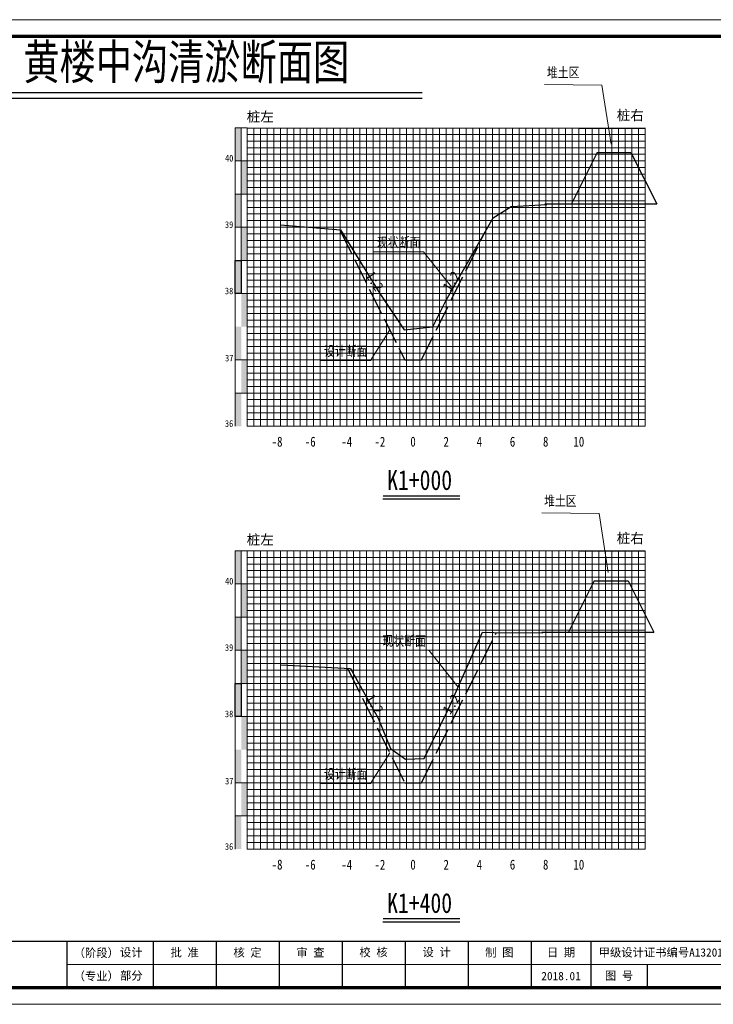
# Model space of a CAD drawing. Header units: millimetres. Extents: x -1851 to 142262423, y -629789 to 22327943.
# Tile 62 of 69: x 45455 to 45664, y 4796 to 5093. Entities that reach past the tile are written whole.
import ezdxf
from ezdxf.enums import TextEntityAlignment as Align

# ---------------------------------------------------------------- set-up
doc = ezdxf.new("R2010")
doc.units = ezdxf.units.MM
doc.linetypes.add('4415', pattern=[5, 4, -1])
for name, color, linetype, lineweight in [('2', 61, 'Continuous', 30), ('3', 8, 'Continuous', 5), ('dmx', 7, 'Continuous', 15)]:
    doc.layers.add(name, color=color, linetype=linetype, lineweight=lineweight)
doc.layers.add('DIMTEX', color=7, linetype='Continuous')
doc.layers.add('断面', color=7, linetype='Continuous')
doc.styles.add('LYJFS', font='times.ttf', dxfattribs={"width": 0.7})
doc.styles.add('STYLE2', font='txt', dxfattribs={"width": 0.8})
doc.styles.add('仿宋', font='FangSong_GB2312.ttf')
doc.styles.add('仿宋体', font='FangSong_GB2312.ttf', dxfattribs={"width": 0.8})
doc.styles.add('宋体', font='txt', dxfattribs={"height": 3.5})
doc.styles.add('等线体', font='simhei.ttf')

# ---------------------------------------------------------------- blocks, each defined once
blk = doc.blocks.new('tk')
h = blk.add_hatch(color=152)
h.dxf.hatch_style = 1
h.paths.add_polyline_path([(6876.36, 854.23, 1), (6866.69, 854.23, 1)])
h.paths.add_polyline_path([(6876.2, 854.23, 1), (6866.85, 854.23, 1)], flags=16)
h = blk.add_hatch(color=152)
h.dxf.hatch_style = 1
edge = h.paths.add_edge_path()
edge.add_arc((6873.41, 851.8), 1.46, 43.3177, 70.37)
edge.add_arc((6872.03, 847.94), 5.57, 70.37, 84.5285)
edge.add_arc((6871.44, 841.81), 11.72, 84.5285, 95.1775)
edge.add_arc((6871.58, 852.1), 1.83, 111.7966, 130.9174, ccw=False)
edge.add_arc((6873.48, 847.36), 6.94, 98.8427, 111.7966, ccw=False)
edge.add_arc((6874.54, 840.51), 13.87, 95.2104, 98.8427, ccw=False)
edge.add_ellipse((6871.53, 854.52), major_axis=(-1.77, 0), ratio=0.877698, start_angle=172.6539, end_angle=176.913)
edge.add_arc((6873.12, 844.19), 10.25, 88.9999, 98.5227)
edge.add_arc((6872.72, 846.82), 7.59, 98.5227, 116.8491)
edge.add_arc((6869.85, 852.49), 1.23, 116.8491, 139.2901)
edge.add_arc((6869.07, 853.17), 0.195, 139.2901, 263.0506)
edge.add_arc((6869.25, 854.67), 1.71, 263.0506, 272.1363)
edge.add_arc((6870.42, 823.37), 29.62, 88.4627, 92.1363, ccw=False)
edge.add_arc((6871.07, 847.88), 5.1, 68.0711, 88.4627, ccw=False)
edge.add_arc((6875.18, 831.31), 21.41, 95.9129, 98.7952)
edge.add_arc((6873.82, 840.15), 12.47, 98.7952, 117.8497)
edge.add_arc((6932.32, 613.74), 245.99, 104.7704, 105.1579, ccw=False)
edge.add_line((6869.6, 851.6), (6868.8, 851.28))
edge.add_arc((6890.16, 754.11), 99.49, 100.9063, 102.3983, ccw=False)
edge.add_line((6871.33, 851.8), (6870.72, 851.61))
edge.add_arc((6868.41, 880.2), 28.69, 274.6178, 279.6944)
edge.add_arc((6872.47, 856.43), 4.57, 279.6944, 287.6119)
edge.add_arc((6873.36, 853.65), 1.65, 287.6119, 311.5141)
edge.add_arc((6874.27, 852.62), 0.275, 311.5141, 403.3177)
edge = h.paths.add_edge_path()
edge.add_arc((6875.95, 855.37), 2.07, 138.9742, 204.1181, ccw=False)
edge.add_line((6874.39, 856.72), (6872.69, 856.72))
edge.add_line((6872.69, 856.72), (6872.69, 857.31))
edge.add_line((6872.69, 857.31), (6870.36, 857.31))
edge.add_line((6870.36, 857.31), (6870.36, 856.72))
edge.add_line((6870.36, 856.72), (6868.66, 856.72))
edge.add_arc((6867.1, 855.37), 2.07, -24.1181, 41.0258, ccw=False)
edge.add_arc((6865.57, 856.05), 3.75, 314.3441, 335.8819, ccw=False)
edge.add_arc((6867.52, 856.41), 3.11, 282.3877, 290.1466)
edge.add_arc((6864.46, 864.76), 12, 290.1466, 296.6495)
edge.add_ellipse((6871.53, 854.52), major_axis=(-1.77, 0), ratio=0.877698, start_angle=176.913, end_angle=378.3747, ccw=False)
edge.add_ellipse((6871.53, 854.52), major_axis=(-1.77, 0), ratio=0.877698, start_angle=172.6539, end_angle=176.913, ccw=False)
edge.add_ellipse((6871.53, 854.52), major_axis=(-1.77, 0), ratio=0.877698, start_angle=161.6253, end_angle=172.6539, ccw=False)
edge.add_arc((6878.59, 864.76), 12, 243.3505, 249.8534)
edge.add_arc((6875.53, 856.41), 3.11, 249.8534, 257.6123)
edge.add_arc((6877.48, 856.05), 3.75, 204.1181, 225.6559, ccw=False)
at = {"lineweight": 0}
for p, q in [((6838.6, 842.23), (6838.6, 1139.23)), ((6838.6, 1139.23), (7258.6, 1139.23)), ((7258.6, 1139.23), (7258.6, 842.23)), ((7253.6, 854.23), (7046.6, 854.23)), ((7258.6, 842.23), (6838.6, 842.23))]:
    blk.add_line(p, q, dxfattribs=at)
for p, q in [((6863.6, 1134.23), (6845.6, 1134.23)), ((6845.6, 1134.23), (6845.6, 1032.23)), ((6851.6, 1134.23), (6851.6, 1032.23)), ((6857.6, 1134.23), (6857.6, 1032.23)), ((6863.6, 1117.23), (6845.6, 1117.23)), ((6863.6, 1100.23), (6845.6, 1100.23)), ((6863.6, 1083.23), (6845.6, 1083.23)), ((6863.6, 1066.23), (6845.6, 1066.23)), ((6863.6, 1049.23), (6845.6, 1049.23)), ((6863.6, 1032.23), (6845.6, 1032.23)), ((6956.6, 861.23), (6956.6, 847.23)), ((6991.6, 861.23), (6991.6, 847.23)), ((7046.6, 861.23), (7046.6, 847.23)), ((7072.6, 861.23), (7072.6, 847.23)), ((7091.6, 861.23), (7091.6, 847.23)), ((7110.6, 861.23), (7110.6, 847.23)), ((7129.6, 861.23), (7129.6, 847.23)), ((7148.6, 861.23), (7148.6, 847.23)), ((7167.6, 861.23), (7167.6, 847.23)), ((7186.6, 861.23), (7186.6, 847.23)), ((7204.6, 861.23), (7204.6, 847.23)), ((7221.6, 854.23), (7221.6, 847.23))]:
    blk.add_line(p, q)
at = {"lineweight": 0, "const_width": 1}
blk.add_lwpolyline([(6863.6, 1134.23), (7253.6, 1134.23), (7253.6, 847.23), (6863.6, 847.23)], close=True, dxfattribs=at)
at = {"lineweight": 0, "const_width": 0.4}
blk.add_lwpolyline([(7253.6, 861.23), (6863.6, 861.23)], dxfattribs=at)
at = {"color": 152}
for points in [[(6869.84, 854.03, -0.028382), (6868.59, 853.49, -0.033867), (6868.19, 853.37, 0.094254), (6868.99, 854.52, 0.292155), (6868.66, 856.72), (6870.36, 856.72), (6870.36, 857.31), (6872.69, 857.31), (6872.69, 856.72), (6874.39, 856.72, 0.292155), (6874.06, 854.52, 0.094254), (6874.86, 853.37, -0.033867), (6874.46, 853.49, -0.028382), (6873.21, 854.03)], [(6873.3, 854.44, 0.041575), (6871.6, 854.33, 0.080135), (6869.29, 853.59, 0.098231), (6868.92, 853.3, 0.59944), (6869.04, 852.97, 0.039664), (6869.31, 852.96, -0.01603), (6871.21, 852.97, -0.08921), (6872.98, 852.61, 0.012577), (6871.91, 852.47, 0.083333), (6867.99, 851.17, -0.001691), (6869.6, 851.6), (6868.8, 851.28, -0.00651), (6871.33, 851.8), (6870.72, 851.61, 0.022155), (6873.24, 851.93, 0.03456), (6873.86, 852.08, 0.104673), (6874.45, 852.41, 0.423464), (6874.47, 852.81, 0.118589), (6873.9, 853.18, 0.061857), (6872.56, 853.48, 0.046498), (6870.38, 853.49, -0.083624), (6870.9, 853.8, -0.056582), (6872.41, 854.22, -0.015851), (6873.28, 854.32)]]:
    blk.add_lwpolyline(points, format="xyb", dxfattribs=at)
for radius in [4.84, 4.68]:
    blk.add_circle((6871.53, 854.23), radius, dxfattribs=at)
blk.add_arc((6873.48, 847.36), 6.94, 98.8427, 111.7966, dxfattribs=at)
for start_param, end_param in [(2.820893, 6.603885), (3.013378, 3.087714)]:
    blk.add_ellipse((6871.53, 854.52), major_axis=(-1.77, 0), ratio=0.877698, start_param=start_param, end_param=end_param, dxfattribs=at)
at = {"style": '宋体'}
for s, height, width, p in [('江苏省水利勘测设计研究院有限公司', 3.75, 0.9, (6915.73, 855.98)), ('丰县四联河灌区节水配套改造项目', 1.8, 0.75, (6974.43, 855.1)), ('Jiangsu Surveying and Design Institute of Water Resources Co., Ltd.', 2, 0.8, (6915.55, 851.24))]:
    blk.add_text(s, height=height, dxfattribs=dict(at, width=width)).set_placement(p, align=Align.MIDDLE)
at = {"style": 'LYJFS'}
for s, p in [('（阶段）', (7055.43, 857.73)), ('（专业）', (7055.43, 850.73))]:
    blk.add_text(s, height=2.5, dxfattribs=at).set_placement(p, align=Align.MIDDLE_CENTER)
at = {"style": '仿宋'}
blk.add_text('2018.01', height=2.5, dxfattribs=at).set_placement((7195.6, 850.73), align=Align.MIDDLE)
at = {"rotation": 90}
for s, insert, char_height, attachment_point, style in [('日 期', (6848.6, 1074.73), 2.5, 5, '宋体'), ('会签者', (6848.6, 1057.73), 2.5, 5, '宋体'), ('会签专业', (6848.6, 1040.73), 2.5, 5, '宋体'), ('江苏省水利勘测设计研究院有限公司\\P地址：扬州市吉安路209号吉安大厦1号楼  邮编：225127\\P电话：0514-87860116  传真：0514-87889101\\P声明：未经授权，不得翻印、传播或它用。', (6861.89, 847.15), 2, 7, '仿宋')]:
    blk.add_mtext(s, dxfattribs=dict(at, insert=insert, char_height=char_height, attachment_point=attachment_point, style=style))
at = {"char_height": 2.5, "attachment_point": 5, "style": '宋体'}
for s, insert in [('设计', (7066, 857.73)), ('批 准', (7082.1, 857.73)), ('核 定', (7101.04, 857.7)), ('审 查', (7120.03, 857.7)), ('校 核', (7139.06, 857.77)), ('设 计', (7158.07, 857.82)), ('制 图', (7177.01, 857.71)), ('日 期', (7195.6, 857.73)), ('甲级设计证书编号A132012666', (7229.1, 857.73)), ('部分', (7066, 850.73)), ('图 号', (7213.1, 850.73))]:
    blk.add_mtext(s, dxfattribs=dict(at, insert=insert))

msp = doc.modelspace()

# ---------------------------------------------------------------- hatches: boundary and pattern name
at = {"linetype": 'Continuous'}
for points in [[(45519.72, 5060.08), (45521.52, 5060.08), (45521.52, 5050.08), (45519.72, 5050.08)], [(45521.52, 5050.08), (45523.32, 5050.08), (45523.32, 5040.08), (45521.52, 5040.08)], [(45519.72, 5040.08), (45521.52, 5040.08), (45521.52, 5030.08), (45519.72, 5030.08)], [(45521.52, 5030.08), (45523.32, 5030.08), (45523.32, 5020.08), (45521.52, 5020.08)], [(45519.72, 5020.08), (45521.52, 5020.08), (45521.52, 5010.08), (45519.72, 5010.08)], [(45521.52, 5010.08), (45523.32, 5010.08), (45523.32, 5000.08), (45521.52, 5000.08)], [(45519.72, 5000.08), (45521.52, 5000.08), (45521.52, 4990.08), (45519.72, 4990.08)], [(45521.52, 4990.1), (45523.32, 4990.1), (45523.32, 4980.1), (45521.52, 4980.1)], [(45519.72, 4980.07), (45521.52, 4980.07), (45521.52, 4970.07), (45519.72, 4970.07)], [(45519.72, 4932.5), (45521.52, 4932.5), (45521.52, 4922.5), (45519.72, 4922.5)], [(45521.52, 4922.5), (45523.32, 4922.5), (45523.32, 4912.5), (45521.52, 4912.5)], [(45519.72, 4912.5), (45521.52, 4912.5), (45521.52, 4902.5), (45519.72, 4902.5)], [(45521.52, 4902.5), (45523.32, 4902.5), (45523.32, 4892.5), (45521.52, 4892.5)], [(45519.72, 4892.5), (45521.52, 4892.5), (45521.52, 4882.5), (45519.72, 4882.5)], [(45521.52, 4882.5), (45523.32, 4882.5), (45523.32, 4872.5), (45521.52, 4872.5)], [(45519.72, 4872.5), (45521.52, 4872.5), (45521.52, 4862.5), (45519.72, 4862.5)], [(45521.52, 4862.52), (45523.32, 4862.52), (45523.32, 4852.52), (45521.52, 4852.52)], [(45519.72, 4852.49), (45521.52, 4852.49), (45521.52, 4842.49), (45519.72, 4842.49)]]:
    msp.add_hatch(color=7, dxfattribs=at).paths.add_polyline_path(points)

# ---------------------------------------------------------------- linework, layer by layer
at = {"linetype": 'Continuous', "lineweight": 20, "flags": 128}
for points in [[(45633.06, 5055.12), (45630.27, 5072.93), (45613, 5073.11)], [(45585.32, 5011.6), (45576.47, 5022.67), (45561.32, 5022.65)], [(45566.3, 4999.11), (45560.46, 4989.88), (45545.31, 4989.85)], [(45632.19, 4925.91), (45629.41, 4943.72), (45612.14, 4943.9)], [(45586.94, 4891.39), (45578.09, 4902.47), (45562.94, 4902.44)], [(45566.3, 4871.53), (45560.46, 4862.3), (45545.31, 4862.27)]]:
    msp.add_lwpolyline(points, dxfattribs=at)
at = {"color": 1, "linetype": '4415', "lineweight": 30, "ltscale": 2}
for points in [[(45551.19, 5029.34), (45570.82, 4990.08), (45575.82, 4990.08), (45595.81, 5030.06)], [(45553.57, 4897), (45570.82, 4862.5), (45575.82, 4862.5), (45598.47, 4907.81)]]:
    msp.add_lwpolyline(points, dxfattribs=at)
at = {"linetype": 'Continuous', "flags": 128}
for points in [[(45519.72, 5020.08), (45521.52, 5020.08), (45521.52, 5010.08), (45519.72, 5010.08)], [(45519.72, 4892.5), (45521.52, 4892.5), (45521.52, 4882.5), (45519.72, 4882.5)]]:
    msp.add_lwpolyline(points, close=True, dxfattribs=at)
at = {"layer": '2', "color": 7, "lineweight": 15}
for p, q in [((45623.32, 5050.08), (45643.32, 5050.08)), ((45623.32, 5040.08), (45643.32, 5040.08)), ((45623.32, 5030.08), (45643.32, 5030.08)), ((45623.32, 5020.08), (45643.32, 5020.08)), ((45623.32, 5010.08), (45643.32, 5010.08)), ((45623.32, 5000.08), (45643.32, 5000.08)), ((45623.32, 4990.08), (45643.32, 4990.08)), ((45623.32, 4980.08), (45643.32, 4980.08)), ((45623.32, 4970.08), (45643.32, 4970.08)), ((45623.32, 4922.5), (45643.32, 4922.5)), ((45623.32, 4912.5), (45643.32, 4912.5)), ((45623.32, 4902.5), (45643.32, 4902.5)), ((45623.32, 4892.5), (45643.32, 4892.5)), ((45623.32, 4882.5), (45643.32, 4882.5)), ((45623.32, 4872.5), (45643.32, 4872.5)), ((45623.32, 4862.5), (45643.32, 4862.5)), ((45623.32, 4852.5), (45643.32, 4852.5)), ((45623.32, 4842.5), (45643.32, 4842.5))]:
    msp.add_line(p, q, dxfattribs=at)
for points in [[(45523.32, 5060.01), (45623.32, 5060.01)], [(45533.32, 5060.08), (45533.32, 4970.08)], [(45543.32, 5060.08), (45543.32, 4970.08)], [(45553.32, 5060.08), (45553.32, 4970.08)], [(45563.32, 5060.08), (45563.32, 4970.08)], [(45583.32, 5060.08), (45583.32, 4970.08)], [(45593.32, 5060.08), (45593.32, 4970.08)], [(45603.32, 5060.08), (45603.32, 4970.08)], [(45613.32, 5060.08), (45613.32, 4970.08)], [(45623.32, 5060.08), (45623.32, 4970.08)], [(45633.32, 5060.08), (45633.32, 4970.08)], [(45643.32, 5060.08), (45643.32, 4970.08)], [(45523.32, 5050.08), (45623.32, 5050.08)], [(45523.32, 5040.08), (45623.32, 5040.08)], [(45523.32, 5030.08), (45623.32, 5030.08)], [(45523.32, 5020.08), (45623.32, 5020.08)], [(45523.32, 5000.08), (45623.32, 5000.08)], [(45523.32, 4970.08), (45623.32, 4970.08)], [(45523.32, 4932.43), (45623.32, 4932.43)], [(45533.32, 4932.5), (45533.32, 4842.5)], [(45543.32, 4932.5), (45543.32, 4842.5)], [(45553.32, 4932.5), (45553.32, 4842.5)], [(45563.32, 4932.5), (45563.32, 4842.5)], [(45583.32, 4932.5), (45583.32, 4842.5)], [(45593.32, 4932.5), (45593.32, 4842.5)], [(45603.32, 4932.5), (45603.32, 4842.5)], [(45613.32, 4932.5), (45613.32, 4842.5)], [(45623.32, 4932.5), (45623.32, 4842.5)], [(45633.32, 4932.5), (45633.32, 4842.5)], [(45643.32, 4932.5), (45643.32, 4842.5)], [(45523.32, 4922.5), (45623.32, 4922.5)], [(45523.32, 4912.5), (45623.32, 4912.5)], [(45523.32, 4902.5), (45623.32, 4902.5)], [(45523.32, 4892.5), (45623.32, 4892.5)], [(45523.32, 4872.5), (45623.32, 4872.5)], [(45523.32, 4842.5), (45623.32, 4842.5)]]:
    msp.add_lwpolyline(points, dxfattribs=at)
at = {"layer": '2', "color": 3, "lineweight": 15}
for points in [[(45573.32, 5060.08), (45573.32, 4970.08)], [(45573.32, 4932.5), (45573.32, 4842.5)]]:
    msp.add_lwpolyline(points, dxfattribs=at)
at = {"layer": '2', "color": 7, "lineweight": 15, "flags": 128}
for points in [[(45523.32, 5010.08), (45623.32, 5010.08)], [(45523.32, 4882.5), (45623.32, 4882.5)]]:
    msp.add_lwpolyline(points, dxfattribs=at)
at = {"layer": '2', "color": 0, "lineweight": 15}
for points in [[(45523.32, 4990.08), (45623.32, 4990.08)], [(45523.32, 4980.08), (45623.32, 4980.08)], [(45523.32, 4862.5), (45623.32, 4862.5)], [(45523.32, 4852.5), (45623.32, 4852.5)]]:
    msp.add_lwpolyline(points, dxfattribs=at)
at = {"layer": '3', "lineweight": 5}
for p, q in [((45623.32, 5058.08), (45643.32, 5058.08)), ((45623.32, 5056.08), (45643.32, 5056.08)), ((45623.32, 5054.08), (45643.32, 5054.08)), ((45623.32, 5052.08), (45643.32, 5052.08)), ((45623.32, 5048.08), (45643.32, 5048.08)), ((45623.32, 5046.08), (45643.32, 5046.08)), ((45623.32, 5044.08), (45643.32, 5044.08)), ((45623.32, 5042.08), (45643.32, 5042.08)), ((45623.32, 5038.08), (45643.32, 5038.08)), ((45623.32, 5036.08), (45643.32, 5036.08)), ((45623.32, 5034.08), (45643.32, 5034.08)), ((45623.32, 5032.08), (45643.32, 5032.08)), ((45623.32, 5028.08), (45643.32, 5028.08)), ((45623.32, 5026.08), (45643.32, 5026.08)), ((45623.32, 5024.08), (45643.32, 5024.08)), ((45623.32, 5022.08), (45643.32, 5022.08)), ((45623.32, 5018.08), (45643.32, 5018.08)), ((45623.32, 5016.08), (45643.32, 5016.08)), ((45623.32, 5014.08), (45643.32, 5014.08)), ((45623.32, 5012.08), (45643.32, 5012.08)), ((45623.32, 5008.08), (45643.32, 5008.08)), ((45623.32, 5006.08), (45643.32, 5006.08)), ((45623.32, 5004.08), (45643.32, 5004.08)), ((45623.32, 5002.08), (45643.32, 5002.08)), ((45623.32, 4998.08), (45643.32, 4998.08)), ((45623.32, 4996.08), (45643.32, 4996.08)), ((45623.32, 4994.08), (45643.32, 4994.08)), ((45623.32, 4992.08), (45643.32, 4992.08)), ((45623.32, 4988.08), (45643.32, 4988.08)), ((45623.32, 4986.08), (45643.32, 4986.08)), ((45623.32, 4984.08), (45643.32, 4984.08)), ((45623.32, 4982.08), (45643.32, 4982.08)), ((45623.32, 4978.08), (45643.32, 4978.08)), ((45623.32, 4976.08), (45643.32, 4976.08)), ((45623.32, 4974.08), (45643.32, 4974.08)), ((45623.32, 4972.08), (45643.32, 4972.08)), ((45623.32, 4930.5), (45643.32, 4930.5)), ((45623.32, 4928.5), (45643.32, 4928.5)), ((45623.32, 4926.5), (45643.32, 4926.5)), ((45623.32, 4924.5), (45643.32, 4924.5)), ((45623.32, 4920.5), (45643.32, 4920.5)), ((45623.32, 4918.5), (45643.32, 4918.5)), ((45623.32, 4916.5), (45643.32, 4916.5)), ((45623.32, 4914.5), (45643.32, 4914.5)), ((45623.32, 4910.5), (45643.32, 4910.5)), ((45623.32, 4908.5), (45643.32, 4908.5)), ((45623.32, 4906.5), (45643.32, 4906.5)), ((45623.32, 4904.5), (45643.32, 4904.5)), ((45623.32, 4900.5), (45643.32, 4900.5)), ((45623.32, 4898.5), (45643.32, 4898.5)), ((45623.32, 4896.5), (45643.32, 4896.5)), ((45623.32, 4894.5), (45643.32, 4894.5)), ((45623.32, 4890.5), (45643.32, 4890.5)), ((45623.32, 4888.5), (45643.32, 4888.5)), ((45623.32, 4886.5), (45643.32, 4886.5)), ((45623.32, 4884.5), (45643.32, 4884.5)), ((45623.32, 4880.5), (45643.32, 4880.5)), ((45623.32, 4878.5), (45643.32, 4878.5)), ((45623.32, 4876.5), (45643.32, 4876.5)), ((45623.32, 4874.5), (45643.32, 4874.5)), ((45623.32, 4870.5), (45643.32, 4870.5)), ((45623.32, 4868.5), (45643.32, 4868.5)), ((45623.32, 4866.5), (45643.32, 4866.5)), ((45623.32, 4864.5), (45643.32, 4864.5)), ((45623.32, 4860.5), (45643.32, 4860.5)), ((45623.32, 4858.5), (45643.32, 4858.5)), ((45623.32, 4856.5), (45643.32, 4856.5)), ((45623.32, 4854.5), (45643.32, 4854.5)), ((45623.32, 4850.5), (45643.32, 4850.5)), ((45623.32, 4848.5), (45643.32, 4848.5)), ((45623.32, 4846.5), (45643.32, 4846.5)), ((45623.32, 4844.5), (45643.32, 4844.5))]:
    msp.add_line(p, q, dxfattribs=at)
for points in [[(45523.32, 5058.08), (45623.32, 5058.08)], [(45525.32, 5060.08), (45525.32, 4970.08)], [(45527.32, 5060.08), (45527.32, 4970.08)], [(45529.32, 5060.08), (45529.32, 4970.08)], [(45531.32, 5060.08), (45531.32, 4970.08)], [(45535.32, 5060.08), (45535.32, 4970.08)], [(45537.32, 5060.08), (45537.32, 4970.08)], [(45539.32, 5060.08), (45539.32, 4970.08)], [(45541.32, 5060.08), (45541.32, 4970.08)], [(45545.32, 5060.08), (45545.32, 4970.08)], [(45547.32, 5060.08), (45547.32, 4970.08)], [(45549.32, 5060.08), (45549.32, 4970.08)], [(45551.32, 5060.08), (45551.32, 4970.08)], [(45555.32, 5060.08), (45555.32, 4970.08)], [(45557.32, 5060.08), (45557.32, 4970.08)], [(45559.32, 5060.08), (45559.32, 4970.08)], [(45561.32, 5060.08), (45561.32, 4970.08)], [(45565.32, 5060.08), (45565.32, 4970.08)], [(45567.32, 5060.08), (45567.32, 4970.08)], [(45569.32, 5060.08), (45569.32, 4970.08)], [(45571.32, 5060.08), (45571.32, 4970.08)], [(45575.32, 5060.08), (45575.32, 4970.08)], [(45577.32, 5060.08), (45577.32, 4970.08)], [(45579.32, 5060.08), (45579.32, 4970.08)], [(45581.32, 5060.08), (45581.32, 4970.08)], [(45585.32, 5060.08), (45585.32, 4970.08)], [(45587.32, 5060.08), (45587.32, 4970.08)], [(45589.32, 5060.08), (45589.32, 4970.08)], [(45591.32, 5060.08), (45591.32, 4970.08)], [(45595.32, 5060.08), (45595.32, 4970.08)], [(45597.32, 5060.08), (45597.32, 4970.08)], [(45599.32, 5060.08), (45599.32, 4970.08)], [(45601.32, 5060.08), (45601.32, 4970.08)], [(45605.32, 5060.08), (45605.32, 4970.08)], [(45607.32, 5060.08), (45607.32, 4970.08)], [(45609.32, 5060.08), (45609.32, 4970.08)], [(45611.32, 5060.08), (45611.32, 4970.08)], [(45615.32, 5060.08), (45615.32, 4970.08)], [(45617.32, 5060.08), (45617.32, 4970.08)], [(45619.32, 5060.08), (45619.32, 4970.08)], [(45621.32, 5060.08), (45621.32, 4970.08)], [(45625.32, 5060.08), (45625.32, 4970.08)], [(45627.32, 5060.08), (45627.32, 4970.08)], [(45629.32, 5060.08), (45629.32, 4970.08)], [(45631.32, 5060.08), (45631.32, 4970.08)], [(45635.32, 5060.08), (45635.32, 4970.08)], [(45637.32, 5060.08), (45637.32, 4970.08)], [(45639.32, 5060.08), (45639.32, 4970.08)], [(45641.32, 5060.08), (45641.32, 4970.08)], [(45523.32, 5056.08), (45623.32, 5056.08)], [(45523.32, 5054.08), (45623.32, 5054.08)], [(45523.32, 5052.08), (45623.32, 5052.08)], [(45523.32, 5048.08), (45623.32, 5048.08)], [(45523.32, 5046.08), (45623.32, 5046.08)], [(45523.32, 5044.08), (45623.32, 5044.08)], [(45523.32, 5042.08), (45623.32, 5042.08)], [(45523.32, 5038.08), (45623.32, 5038.08)], [(45523.32, 5036.08), (45623.32, 5036.08)], [(45523.32, 5034.08), (45623.32, 5034.08)], [(45523.32, 5032.08), (45623.32, 5032.08)], [(45523.32, 5028.08), (45623.32, 5028.08)], [(45523.32, 5026.08), (45623.32, 5026.08)], [(45523.32, 5024.08), (45623.32, 5024.08)], [(45523.32, 5022.08), (45623.32, 5022.08)], [(45523.32, 5018.08), (45623.32, 5018.08)], [(45523.32, 5016.08), (45623.32, 5016.08)], [(45523.32, 5014.08), (45623.32, 5014.08)], [(45523.32, 5012.08), (45623.32, 5012.08)], [(45523.32, 5008.08), (45623.32, 5008.08)], [(45523.32, 5006.08), (45623.32, 5006.08)], [(45523.32, 5004.08), (45623.32, 5004.08)], [(45523.32, 5002.08), (45623.32, 5002.08)], [(45523.32, 4998.08), (45623.32, 4998.08)], [(45523.32, 4996.08), (45623.32, 4996.08)], [(45523.32, 4994.08), (45623.32, 4994.08)], [(45523.32, 4992.08), (45623.32, 4992.08)], [(45523.32, 4988.08), (45623.32, 4988.08)], [(45523.32, 4986.08), (45623.32, 4986.08)], [(45523.32, 4984.08), (45623.32, 4984.08)], [(45523.32, 4982.08), (45623.32, 4982.08)], [(45523.32, 4978.08), (45623.32, 4978.08)], [(45523.32, 4976.08), (45623.32, 4976.08)], [(45523.32, 4974.08), (45623.32, 4974.08)], [(45523.32, 4972.08), (45623.32, 4972.08)], [(45523.32, 4930.5), (45623.32, 4930.5)], [(45525.32, 4932.5), (45525.32, 4842.5)], [(45527.32, 4932.5), (45527.32, 4842.5)], [(45529.32, 4932.5), (45529.32, 4842.5)], [(45531.32, 4932.5), (45531.32, 4842.5)], [(45535.32, 4932.5), (45535.32, 4842.5)], [(45537.32, 4932.5), (45537.32, 4842.5)], [(45539.32, 4932.5), (45539.32, 4842.5)], [(45541.32, 4932.5), (45541.32, 4842.5)], [(45545.32, 4932.5), (45545.32, 4842.5)], [(45547.32, 4932.5), (45547.32, 4842.5)], [(45549.32, 4932.5), (45549.32, 4842.5)], [(45551.32, 4932.5), (45551.32, 4842.5)], [(45555.32, 4932.5), (45555.32, 4842.5)], [(45557.32, 4932.5), (45557.32, 4842.5)], [(45559.32, 4932.5), (45559.32, 4842.5)], [(45561.32, 4932.5), (45561.32, 4842.5)], [(45565.32, 4932.5), (45565.32, 4842.5)], [(45567.32, 4932.5), (45567.32, 4842.5)], [(45569.32, 4932.5), (45569.32, 4842.5)], [(45571.32, 4932.5), (45571.32, 4842.5)], [(45575.32, 4932.5), (45575.32, 4842.5)], [(45577.32, 4932.5), (45577.32, 4842.5)], [(45579.32, 4932.5), (45579.32, 4842.5)], [(45581.32, 4932.5), (45581.32, 4842.5)], [(45585.32, 4932.5), (45585.32, 4842.5)], [(45587.32, 4932.5), (45587.32, 4842.5)], [(45589.32, 4932.5), (45589.32, 4842.5)], [(45591.32, 4932.5), (45591.32, 4842.5)], [(45595.32, 4932.5), (45595.32, 4842.5)], [(45597.32, 4932.5), (45597.32, 4842.5)], [(45599.32, 4932.5), (45599.32, 4842.5)], [(45601.32, 4932.5), (45601.32, 4842.5)], [(45605.32, 4932.5), (45605.32, 4842.5)], [(45607.32, 4932.5), (45607.32, 4842.5)], [(45609.32, 4932.5), (45609.32, 4842.5)], [(45611.32, 4932.5), (45611.32, 4842.5)], [(45615.32, 4932.5), (45615.32, 4842.5)], [(45617.32, 4932.5), (45617.32, 4842.5)], [(45619.32, 4932.5), (45619.32, 4842.5)], [(45621.32, 4932.5), (45621.32, 4842.5)], [(45625.32, 4932.5), (45625.32, 4842.5)], [(45627.32, 4932.5), (45627.32, 4842.5)], [(45629.32, 4932.5), (45629.32, 4842.5)], [(45631.32, 4932.5), (45631.32, 4842.5)], [(45635.32, 4932.5), (45635.32, 4842.5)], [(45637.32, 4932.5), (45637.32, 4842.5)], [(45639.32, 4932.5), (45639.32, 4842.5)], [(45641.32, 4932.5), (45641.32, 4842.5)], [(45523.32, 4928.5), (45623.32, 4928.5)], [(45523.32, 4926.5), (45623.32, 4926.5)], [(45523.32, 4924.5), (45623.32, 4924.5)], [(45523.32, 4920.5), (45623.32, 4920.5)], [(45523.32, 4918.5), (45623.32, 4918.5)], [(45523.32, 4916.5), (45623.32, 4916.5)], [(45523.32, 4914.5), (45623.32, 4914.5)], [(45523.32, 4910.5), (45623.32, 4910.5)], [(45523.32, 4908.5), (45623.32, 4908.5)], [(45523.32, 4906.5), (45623.32, 4906.5)], [(45523.32, 4904.5), (45623.32, 4904.5)], [(45523.32, 4900.5), (45623.32, 4900.5)], [(45523.32, 4898.5), (45623.32, 4898.5)], [(45523.32, 4896.5), (45623.32, 4896.5)], [(45523.32, 4894.5), (45623.32, 4894.5)], [(45523.32, 4890.5), (45623.32, 4890.5)], [(45523.32, 4888.5), (45623.32, 4888.5)], [(45523.32, 4886.5), (45623.32, 4886.5)], [(45523.32, 4884.5), (45623.32, 4884.5)], [(45523.32, 4880.5), (45623.32, 4880.5)], [(45523.32, 4878.5), (45623.32, 4878.5)], [(45523.32, 4876.5), (45623.32, 4876.5)], [(45523.32, 4874.5), (45623.32, 4874.5)], [(45523.32, 4870.5), (45623.32, 4870.5)], [(45523.32, 4868.5), (45623.32, 4868.5)], [(45523.32, 4866.5), (45623.32, 4866.5)], [(45523.32, 4864.5), (45623.32, 4864.5)], [(45523.32, 4860.5), (45623.32, 4860.5)], [(45523.32, 4858.5), (45623.32, 4858.5)], [(45523.32, 4856.5), (45623.32, 4856.5)], [(45523.32, 4854.5), (45623.32, 4854.5)], [(45523.32, 4850.5), (45623.32, 4850.5)], [(45523.32, 4848.5), (45623.32, 4848.5)], [(45523.32, 4846.5), (45623.32, 4846.5)], [(45523.32, 4844.5), (45623.32, 4844.5)]]:
    msp.add_lwpolyline(points, dxfattribs=at)
at = {"layer": '3', "color": 0, "lineweight": 5}
for points in [[(45519.72, 4990.08), (45623.32, 4990.08)], [(45519.72, 4980.08), (45623.32, 4980.08)], [(45519.72, 4862.5), (45623.32, 4862.5)], [(45519.72, 4852.5), (45623.32, 4852.5)]]:
    msp.add_lwpolyline(points, dxfattribs=at)
at = {"layer": 'DIMTEX', "color": 7, "linetype": 'Continuous'}
for p, q in [((45443.44, 5070.73), (45576.05, 5070.73)), ((45443.41, 5069.04), (45576.05, 5069.04))]:
    msp.add_line(p, q, dxfattribs=at)
at = {"layer": 'DIMTEX', "linetype": 'Continuous'}
for p, q in [((45564.24, 4948.14), (45587.42, 4948.14)), ((45564.24, 4820.56), (45587.42, 4820.56))]:
    msp.add_line(p, q, dxfattribs=at)
at = {"layer": 'DIMTEX', "color": 1, "linetype": 'Continuous'}
for p, q in [((45564.26, 4949.11), (45587.42, 4949.11)), ((45564.26, 4821.53), (45587.42, 4821.53))]:
    msp.add_line(p, q, dxfattribs=at)
at = {"layer": 'dmx', "linetype": 'Continuous', "lineweight": 30}
for p, q in [((45628.84, 5052.68), (45621.06, 5037.12)), ((45628.84, 5052.68), (45639.03, 5052.68)), ((45639.03, 5052.68), (45646.81, 5037.12)), ((45613.06, 5037.12), (45646.81, 5037.12)), ((45627.97, 4923.47), (45620.19, 4907.91)), ((45627.97, 4923.47), (45638.16, 4923.47)), ((45638.16, 4923.47), (45645.95, 4907.91)), ((45612.19, 4907.91), (45645.95, 4907.91))]:
    msp.add_line(p, q, dxfattribs=at)
at = {"layer": 'dmx', "linetype": 'Continuous', "lineweight": 30, "flags": 128}
for points in [[(45533.32, 5030.78), (45551.44, 5029.32), (45563.32, 5010.08), (45570.63, 4999.14), (45579.32, 5000.08), (45583.32, 5008.08), (45597.44, 5032.93), (45602.91, 5036.35), (45613.69, 5036.94)], [(45533.32, 4898.08), (45554.42, 4896.95), (45562.84, 4881.98), (45566.49, 4872.81), (45571, 4869.63), (45576.72, 4869.86), (45584.02, 4884.8), (45594.26, 4907.92), (45597.68, 4907.81), (45612.45, 4907.71)]]:
    msp.add_lwpolyline(points, dxfattribs=at)
at = {"layer": '断面'}
for p, q in [((45623.32, 5060.01), (45643.32, 5060.01)), ((45623.32, 4932.43), (45643.32, 4932.43))]:
    msp.add_line(p, q, dxfattribs=at)
at = {"layer": '断面', "color": 3, "lineweight": 15}
for points in [[(45523.32, 5060.08), (45519.72, 5060.08)], [(45519.72, 5060.08), (45519.72, 4970.08)], [(45521.52, 5060.08), (45521.52, 5010.08)], [(45523.32, 5060.08), (45523.32, 4970.08)], [(45523.32, 5050.08), (45519.72, 5050.08)], [(45523.32, 5040.08), (45519.72, 5040.08)], [(45523.32, 5030.08), (45519.72, 5030.08)], [(45523.32, 5020.08), (45519.72, 5020.08)], [(45519.72, 5010.08), (45523.32, 5010.08)], [(45523.32, 4932.5), (45519.72, 4932.5)], [(45519.72, 4932.5), (45519.72, 4842.5)], [(45521.52, 4932.5), (45521.52, 4882.5)], [(45523.32, 4932.5), (45523.32, 4842.5)], [(45523.32, 4922.5), (45519.72, 4922.5)], [(45523.32, 4912.5), (45519.72, 4912.5)], [(45523.32, 4902.5), (45519.72, 4902.5)], [(45523.32, 4892.5), (45519.72, 4892.5)], [(45519.72, 4882.5), (45523.32, 4882.5)]]:
    msp.add_lwpolyline(points, dxfattribs=at)
at = {"layer": '断面', "color": 7, "lineweight": 15}
for points in [[(45523.32, 5010.08), (45623.32, 5010.08)], [(45523.32, 4882.5), (45623.32, 4882.5)]]:
    msp.add_lwpolyline(points, dxfattribs=at)

# ---------------------------------------------------------------- block references
at = {"layer": '断面'}
msp.add_blockref('tk', (38422.35, 3953.46), dxfattribs=at)

# ---------------------------------------------------------------- texts
at = {"style": '等线体'}
for s, p in [('桩左', (45523.14, 5061.91)), ('桩右', (45634.76, 5062.37)), ('桩左', (45523.14, 4934.33)), ('桩右', (45634.76, 4934.79))]:
    msp.add_text(s, height=3, dxfattribs=at).set_placement(p)
at = {"linetype": 'Continuous', "char_height": 3, "attachment_point": 1, "style": '仿宋体'}
for s, insert, width in [('堆土区', (45613.69, 5078.26), 18.8247), ('现状断面', (45562.46, 5027.02), 37.9325), ('设计断面', (45546.45, 4994.23), 37.9325), ('堆土区', (45612.83, 4949.05), 18.8247), ('现状断面', (45564.08, 4906.81), 37.9325), ('设计断面', (45546.45, 4866.65), 37.9325)]:
    msp.add_mtext(s, dxfattribs=dict(at, insert=insert, width=width))
at = {"layer": 'DIMTEX', "color": 7, "linetype": 'Continuous', "style": 'STYLE2', "width": 0.8}
msp.add_text('黄楼中沟清淤断面图', height=10.5, dxfattribs=at).set_placement((45455.78, 5074.69))
at = {"layer": 'DIMTEX', "linetype": 'Continuous', "style": 'STYLE2', "width": 0.8}
for s, p in [('K1+000', (45565.51, 4950.83)), ('K1+400', (45565.51, 4823.25))]:
    msp.add_text(s, height=6, dxfattribs=at).set_placement(p)
at = {"layer": '断面', "color": 7, "style": '等线体', "width": 0.8}
for s, p in [('40', (45516.62, 5049.3)), ('39', (45516.59, 5029.27)), ('38', (45516.59, 5009.27)), ('37', (45516.63, 4989.01)), ('36', (45516.59, 4969.27)), ('40', (45516.62, 4921.72)), ('39', (45516.59, 4901.69)), ('38', (45516.59, 4881.69)), ('37', (45516.63, 4861.43)), ('36', (45516.59, 4841.69))]:
    msp.add_text(s, height=2, dxfattribs=at).set_placement(p, align=Align.BOTTOM_LEFT)
at = {"layer": '断面', "color": 7, "style": '仿宋体'}
for rotation, p in [(301.985, (45561.75, 5013.83)), (58.015, (45584.88, 5013.83)), (301.985, (45561.75, 4886.25)), (58.015, (45584.88, 4886.25))]:
    msp.add_text('1:2', height=3, rotation=rotation, dxfattribs=at).set_placement(p, align=Align.MIDDLE)
at = {"layer": '断面', "color": 7, "style": '等线体', "width": 0.8}
for s, p in [('-8', (45532.31, 4965.39)), ('-6', (45542.31, 4965.39)), ('-4', (45553.32, 4965.39)), ('-2', (45563.32, 4965.39)), ('0', (45573.32, 4965.39)), ('2', (45583.32, 4965.39)), ('4', (45593.32, 4965.39)), ('6', (45603.32, 4965.39)), ('8', (45613.32, 4965.39)), ('10', (45623.32, 4965.39)), ('-8', (45532.31, 4837.81)), ('-6', (45542.31, 4837.81)), ('-4', (45553.32, 4837.81)), ('-2', (45563.32, 4837.81)), ('0', (45573.32, 4837.81)), ('2', (45583.32, 4837.81)), ('4', (45593.32, 4837.81)), ('6', (45603.32, 4837.81)), ('8', (45613.32, 4837.81)), ('10', (45623.32, 4837.81))]:
    msp.add_text(s, height=3, dxfattribs=at).set_placement(p, align=Align.MIDDLE)

doc.saveas('drawing.dxf')
